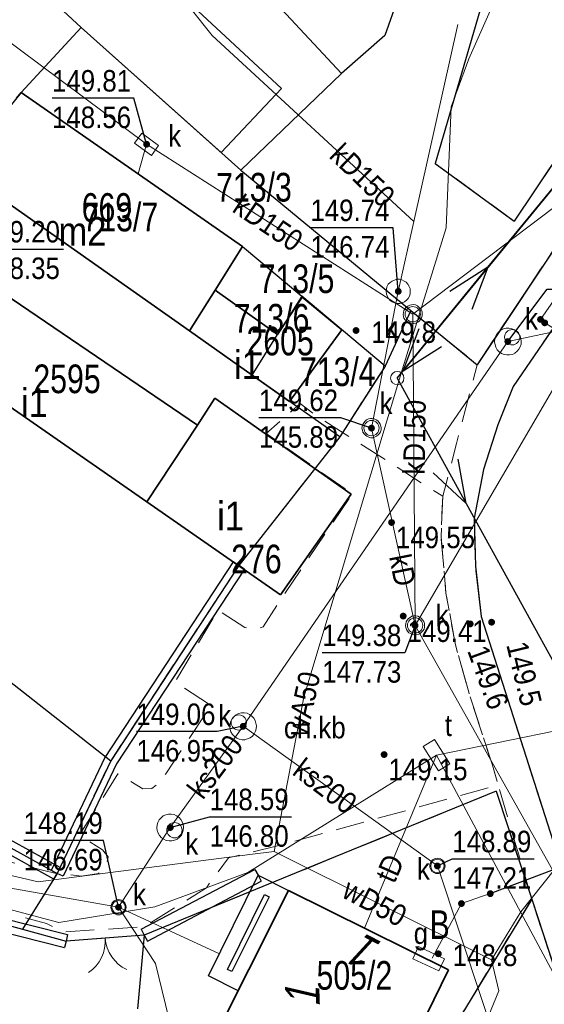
# Model space of a CAD drawing. Header units: metres. Extents: x 5548743 to 5556416, y 5707500 to 5714000.
# Tile 168 of 203: x 5554510 to 5554537, y 5710431 to 5710483. Entities that reach past the tile are written whole.
import ezdxf
from ezdxf.enums import TextEntityAlignment as Align

# ---------------------------------------------------------------- set-up
doc = ezdxf.new("R2010")
doc.units = ezdxf.units.M
doc.header["$MEASUREMENT"] = 0
for name, pattern in [('1.5_0.75', [2.25, 1.5, -0.75]), ('2.25_0.75', [3, 2.25, -0.75]), ('219-1000', [0]), ('otob_1000', [0]), ('suep_nn_1000', [0])]:
    doc.linetypes.add(name, pattern=pattern)
doc.layers.get('0').update_dxf_attribs({"color": 2, "linetype": 'CONTINUOUS', "lineweight": 5})
for name, color, linetype in [('210-oznaczenie konturu użytku gruntowego', 7, 'CONTINUOUS'), ('211-numer działki ewidencyjnej', 7, 'CONTINUOUS'), ('218-kontur użytku gruntowego', 7, 'CONTINUOUS'), ('219-działka ewidencyjna', 7, 'CONTINUOUS'), ('238-Punkt adresowy budynku', 7, 'CONTINUOUS'), ('312-budynek ewidencyjny', 7, 'CONTINUOUS'), ('312-oznaczenie budynku ewidencyjnego', 7, 'CONTINUOUS'), ('312-oznaczenie budynku ewidencyjnego-Atr117', 7, 'CONTINUOUS'), ('brama', 7, 'CONTINUOUS'), ('chodnik', 7, 'CONTINUOUS'), ('chodnik-Atr17', 7, 'CONTINUOUS'), ('jezdnia', 7, 'CONTINUOUS'), ('krawężnik', 7, 'CONTINUOUS'), ('obudowa ochronna przewodu', 7, 'CONTINUOUS'), ('ogrodzenie trwałe', 7, 'CONTINUOUS'), ('pikieta naturalna', 7, 'CONTINUOUS'), ('pikieta naturalna-Atr2', 7, 'CONTINUOUS'), ('pikieta sztuczna', 7, 'CONTINUOUS'), ('pikieta sztuczna-Atr2', 7, 'CONTINUOUS'), ('przewód elektroenergetyczny niskiego napięcia', 7, 'CONTINUOUS'), ('przewód gazowy', 7, 'CONTINUOUS'), ('przewód kanalizacyjny', 7, 'CONTINUOUS'), ('przewód kanalizacyjny-Atr1', 7, 'CONTINUOUS'), ('przewód telekomunikacyjny podziemny', 7, 'CONTINUOUS'), ('przewód telekomunikacyjny podziemny-Atr1', 7, 'CONTINUOUS'), ('przewód wodociągowy', 7, 'CONTINUOUS'), ('przewód wodociągowy-Atr1', 7, 'CONTINUOUS'), ('rzedna', 7, 'CONTINUOUS'), ('rzedna-Atr2', 7, 'CONTINUOUS'), ('rzedna-Atr3', 7, 'CONTINUOUS'), ('studnia kanalizacyjna', 7, 'CONTINUOUS'), ('szafa gazowa lub kontener', 7, 'CONTINUOUS'), ('szafa gazowa lub kontener-Atr17', 7, 'CONTINUOUS'), ('szafa telekomunikacyjna lub kontener', 7, 'CONTINUOUS'), ('szafa telekomunikacyjna lub kontener-Atr17', 7, 'CONTINUOUS'), ('słup przewodów napowietrznych', 7, 'CONTINUOUS'), ('weranda lub ganek', 7, 'CONTINUOUS'), ('właz do komory lub kanału', 7, 'CONTINUOUS'), ('właz do komory lub kanału - okrągły', 7, 'CONTINUOUS'), ('właz do komory lub kanału - okrągły-Atr17', 7, 'CONTINUOUS'), ('właz do komory lub kanału-Atr17', 7, 'CONTINUOUS'), ('ściana oporowa (linia)', 7, 'CONTINUOUS')]:
    doc.layers.add(name, color=color, linetype=linetype)
doc.styles.get("Standard").update_dxf_attribs({"font": 'Working1250', "width": 0.75})
doc.linetypes.add('902-1000', pattern='A,5,0,[1,ksztalty.shx,S=1,R=0,X=0,Y=0],5', length=10)
doc.linetypes.add('otdn_1000', pattern='A,7,0,[21,ksztalty.shx,S=0.7,R=0,X=0,Y=0]', length=7)

# ---------------------------------------------------------------- blocks, each defined once
blk = doc.blocks.new('PW01')
at = {"linetype": 'Continuous', "lineweight": 13}
h = blk.add_hatch(color=0, dxfattribs=at)
edge = h.paths.add_edge_path()
edge.add_arc((0, 0), 0.18, 0, 360)
blk = doc.blocks.new('US22')
at = {"color": 0, "linetype": 'Continuous', "lineweight": 0}
blk.add_circle((0, 0), 0.4, dxfattribs=at)
blk = doc.blocks.new('US15')
at = {"color": 0, "linetype": 'Continuous', "lineweight": 13}
blk.add_circle((0, 0), 0.35, dxfattribs=at)
blk = doc.blocks.new('OK02')
at = {"color": 0, "linetype": 'Continuous', "lineweight": 0}
for centre, start, end in [((-2, 0), 0, 60), ((2, 0), 120, 180)]:
    blk.add_arc(centre, 2, start, end, dxfattribs=at)
blk = doc.blocks.new('SUEP1')
at = {"color": 0, "linetype": 'Continuous'}
for p, q in [((7.5, 0), (5.25, 0.75)), ((22.5, 0), (20.25, 0.75)), ((0, 0), (7.5, 0)), ((7.5, 0), (5.25, -0.75)), ((7.5, 0), (22.5, 0)), ((22.5, 0), (20.25, -0.75))]:
    blk.add_line(p, q, dxfattribs=at)
blk = doc.blocks.new('US20')
at = {"color": 0, "linetype": 'Continuous', "lineweight": 13}
for p, q in [((-0.75, -0.35), (-0.75, 0.35)), ((-0.75, 0.35), (0.75, 0.35)), ((0.75, -0.35), (0.75, 0.35)), ((-0.75, -0.35), (0.75, -0.35))]:
    blk.add_line(p, q, dxfattribs=at)

msp = doc.modelspace()

# ---------------------------------------------------------------- linework, layer by layer
at = {"layer": '218-kontur użytku gruntowego', "color": 70, "linetype": '1.5_0.75', "lineweight": 18, "flags": 128}
for points in [[(5554531.69, 5710475.52), (5554534.65, 5710485.67)], [(5554538.95, 5710477.16), (5554535.82, 5710472.49)], [(5554533.88, 5710464.98), (5554541.04, 5710475.72)], [(5554541.04, 5710475.72), (5554533.88, 5710464.98)], [(5554535.82, 5710472.49), (5554531.69, 5710475.52)], [(5554529.06, 5710464.91), (5554530.41, 5710467.81)], [(5554530.41, 5710467.81), (5554529.06, 5710464.91)], [(5554530.41, 5710467.81), (5554533.88, 5710464.98)], [(5554533.88, 5710464.98), (5554530.41, 5710467.81)], [(5554526.69, 5710461.2), (5554529.06, 5710464.91)], [(5554529.06, 5710464.91), (5554526.69, 5710461.2)], [(5554521.4, 5710454.46), (5554526.69, 5710461.2)], [(5554526.69, 5710461.2), (5554521.4, 5710454.46)], [(5554514.69, 5710444.25), (5554521.4, 5710454.46)], [(5554521.4, 5710454.46), (5554514.69, 5710444.25)], [(5554495.27, 5710447.54), (5554511.88, 5710438.35)], [(5554511.88, 5710438.35), (5554495.27, 5710447.54)], [(5554511.88, 5710438.35), (5554514.69, 5710444.25)], [(5554514.69, 5710444.25), (5554511.88, 5710438.35)], [(5554534.87, 5710442.65), (5554526.45, 5710439.21)], [(5554526.45, 5710439.21), (5554534.87, 5710442.65)], [(5554536.74, 5710437), (5554534.87, 5710442.65)], [(5554534.87, 5710442.65), (5554536.74, 5710437)], [(5554526.45, 5710439.21), (5554516.45, 5710435.12)], [(5554516.45, 5710435.12), (5554526.45, 5710439.21)], [(5554510.07, 5710435.43), (5554499.78, 5710438.22)], [(5554499.78, 5710438.22), (5554510.07, 5710435.43)], [(5554528.92, 5710424.15), (5554536.74, 5710437)], [(5554536.74, 5710437), (5554528.92, 5710424.15)], [(5554542.49, 5710419.44), (5554536.74, 5710437)], [(5554536.74, 5710437), (5554542.49, 5710419.44)], [(5554512.35, 5710434.81), (5554510.07, 5710435.43)], [(5554510.07, 5710435.43), (5554512.35, 5710434.81)], [(5554516.45, 5710435.12), (5554512.35, 5710434.81)], [(5554512.35, 5710434.81), (5554516.45, 5710435.12)], [(5554516.45, 5710435.12), (5554516.1, 5710431.26)], [(5554516.1, 5710431.26), (5554516.45, 5710435.12)]]:
    msp.add_lwpolyline(points, dxfattribs=at)
at = {"layer": '219-działka ewidencyjna', "color": 94, "linetype": '219-1000', "lineweight": 30, "flags": 128}
for points in [[(5554510.33, 5710497.86), (5554526.78, 5710480.22)], [(5554501.2, 5710493.67), (5554513.15, 5710482.64)], [(5554548.36, 5710486.71), (5554533.88, 5710464.98)], [(5554534.65, 5710485.67), (5554531.69, 5710475.52)], [(5554529.72, 5710484.15), (5554529.04, 5710482.22)], [(5554513.15, 5710482.64), (5554510, 5710479.23)], [(5554513.15, 5710482.64), (5554521.51, 5710475.16)], [(5554529.04, 5710482.22), (5554526.78, 5710480.22)], [(5554526.78, 5710480.22), (5554521.51, 5710475.16)], [(5554510, 5710479.23), (5554506.76, 5710475.24)], [(5554510, 5710479.23), (5554521.6, 5710471.16)], [(5554538.95, 5710477.16), (5554535.82, 5710472.49)], [(5554506.76, 5710475.24), (5554518.82, 5710466.75)], [(5554521.51, 5710475.16), (5554530.41, 5710467.81)], [(5554531.69, 5710475.52), (5554535.82, 5710472.49)], [(5554521.6, 5710471.16), (5554520.17, 5710468.89)], [(5554521.6, 5710471.16), (5554524.7, 5710468.56)], [(5554518.82, 5710466.75), (5554520.17, 5710468.89)], [(5554520.17, 5710468.89), (5554523.42, 5710466.56)], [(5554524.7, 5710468.56), (5554523.42, 5710466.56)], [(5554529.06, 5710464.91), (5554524.7, 5710468.56)], [(5554530.41, 5710467.81), (5554529.06, 5710464.91)], [(5554530.41, 5710467.81), (5554533.88, 5710464.98)], [(5554518.82, 5710466.75), (5554522.1, 5710464.44)], [(5554522.1, 5710464.44), (5554523.42, 5710466.56)], [(5554504.31, 5710466.31), (5554521.4, 5710454.46)], [(5554529.06, 5710464.91), (5554526.69, 5710461.2)], [(5554526.69, 5710461.2), (5554522.1, 5710464.44)], [(5554526.69, 5710461.2), (5554521.4, 5710454.46)], [(5554494.19, 5710460.34), (5554514.69, 5710444.25)], [(5554521.4, 5710454.46), (5554514.69, 5710444.25)], [(5554495.27, 5710447.54), (5554511.88, 5710438.35)], [(5554514.69, 5710444.25), (5554511.88, 5710438.35)], [(5554534.87, 5710442.65), (5554526.45, 5710439.21)], [(5554534.87, 5710442.65), (5554536.74, 5710437)], [(5554526.45, 5710439.21), (5554516.45, 5710435.12)], [(5554499.78, 5710438.22), (5554510.07, 5710435.43)], [(5554511.88, 5710438.35), (5554510.07, 5710435.43)], [(5554536.74, 5710437), (5554528.92, 5710424.15)], [(5554536.74, 5710437), (5554542.49, 5710419.44)], [(5554510.07, 5710435.43), (5554512.35, 5710434.81)], [(5554516.45, 5710435.12), (5554512.35, 5710434.81)], [(5554516.45, 5710435.12), (5554516.1, 5710431.26)]]:
    msp.add_lwpolyline(points, dxfattribs=at)
at = {"layer": '312-budynek ewidencyjny', "color": 252, "linetype": 'Continuous', "lineweight": 35, "flags": 128}
for points in [[(5554504.61, 5710497.1), (5554523.64, 5710479.44)], [(5554513.15, 5710482.64), (5554508.64, 5710486.8)], [(5554520.48, 5710476.08), (5554513.15, 5710482.64)], [(5554509.75, 5710478.93), (5554510, 5710479.23)], [(5554510, 5710479.23), (5554521.6, 5710471.16)], [(5554523.64, 5710479.44), (5554520.48, 5710476.08)], [(5554518.82, 5710466.75), (5554506.76, 5710475.24)], [(5554521.6, 5710471.16), (5554520.17, 5710468.89)], [(5554506.84, 5710470.22), (5554519.23, 5710461.82)], [(5554520.17, 5710468.89), (5554518.82, 5710466.75)], [(5554518.82, 5710466.75), (5554520.17, 5710468.89)], [(5554520.17, 5710468.89), (5554523.42, 5710466.56)], [(5554523.42, 5710466.56), (5554524.71, 5710468.51)], [(5554524.71, 5710468.51), (5554526.79, 5710466.81)], [(5554516.59, 5710457.8), (5554504.08, 5710466.48)], [(5554522.1, 5710464.44), (5554518.82, 5710466.75)], [(5554526.79, 5710466.81), (5554524.05, 5710463.06)], [(5554524.05, 5710463.06), (5554522.1, 5710464.44)], [(5554519.23, 5710461.82), (5554520.15, 5710463.23)], [(5554520.15, 5710463.23), (5554527.29, 5710458.2)], [(5554519.23, 5710461.82), (5554516.59, 5710457.8)], [(5554516.59, 5710457.8), (5554519.23, 5710461.82)], [(5554527.29, 5710458.2), (5554523.58, 5710452.94)], [(5554523.58, 5710452.94), (5554516.59, 5710457.8)], [(5554519.85, 5710429.18), (5554524, 5710437.46)], [(5554524, 5710437.46), (5554532.39, 5710433.31)], [(5554532.39, 5710433.31), (5554528.12, 5710424.6)]]:
    msp.add_lwpolyline(points, dxfattribs=at)
at = {"layer": 'brama', "color": 252, "linetype": 'otob_1000', "lineweight": 18, "flags": 128}
msp.add_lwpolyline([(5554516.45, 5710435.12), (5554512.35, 5710434.81)], dxfattribs=at)
at = {"layer": 'chodnik', "color": 252, "linetype": '1.5_0.75', "lineweight": 18, "flags": 128}
for points in [[(5554532.08, 5710458.09), (5554531.99, 5710455.98), (5554532.25, 5710453.02), (5554532.74, 5710450.32), (5554533.44, 5710447.83), (5554534.68, 5710444.02), (5554534.99, 5710442.97), (5554536.74, 5710437), (5554542.49, 5710419.44), (5554543.85, 5710419.42), (5554545.3, 5710412.25), (5554545.96, 5710408.03), (5554547.16, 5710400.72), (5554548.24, 5710389.35), (5554548.88, 5710388.04), (5554548.49, 5710373.4), (5554548.49, 5710363.79), (5554546.86, 5710362.55), (5554548.47, 5710362.53), (5554549.27, 5710364.04), (5554549.91, 5710384.1), (5554549.03, 5710396.04), (5554548.86, 5710400.12), (5554547.7, 5710407.21), (5554544.82, 5710418.32), (5554537.56, 5710440.95), (5554534.1, 5710451.79), (5554533.79, 5710454.43), (5554533.73, 5710456.95), (5554534.22, 5710459.49), (5554534.96, 5710461.83), (5554535.76, 5710463.83), (5554541.56, 5710472.31), (5554556.37, 5710493.43), (5554560.68, 5710499.75), (5554564.07, 5710505.16), (5554565.93, 5710508.46), (5554566.9, 5710511.15), (5554567.37, 5710514.62), (5554567.26, 5710517.18), (5554566.47, 5710521.33), (5554565.49, 5710527.79), (5554564.19, 5710535.17), (5554562.95, 5710534.86), (5554565.38, 5710516.26), (5554565.73, 5710512.79), (5554554.2, 5710495.49), (5554548.36, 5710486.71), (5554541.04, 5710475.72), (5554533.88, 5710464.98), (5554532.8, 5710460.85)], [(5554534.68, 5710444.02), (5554533.44, 5710447.83), (5554532.74, 5710450.32), (5554532.25, 5710453.02), (5554531.99, 5710455.98), (5554532.08, 5710458.09), (5554525.34, 5710462.38), (5554524.61, 5710462.94), (5554522.83, 5710461.38), (5554527.34, 5710458.21), (5554523.68, 5710452.82), (5554522.68, 5710451.26), (5554522.17, 5710451.09), (5554521.72, 5710451.23), (5554520.3, 5710452.13), (5554518.05, 5710448.36), (5554519.95, 5710447.14), (5554517.57, 5710443.57), (5554517.24, 5710443.09), (5554516.84, 5710442.79), (5554516.38, 5710442.77), (5554515.07, 5710443.57), (5554513.04, 5710440.34), (5554514.26, 5710439.58), (5554514.56, 5710439.21), (5554514.45, 5710438.79), (5554514.05, 5710438.35), (5554513.16, 5710438.21), (5554511.84, 5710438.35), (5554499.44, 5710441.37), (5554492.31, 5710443.8), (5554488.5, 5710446.13), (5554485.15, 5710442.98), (5554480.02, 5710444.15), (5554476.84, 5710445.73), (5554473, 5710448.34), (5554458, 5710461.89), (5554454.24, 5710466.61), (5554453.01, 5710470.45), (5554451.89, 5710471.93), (5554444.93, 5710481.42), (5554444.35, 5710480.94), (5554441.8, 5710479.11), (5554450.83, 5710465.49), (5554462.77, 5710454.82), (5554472.06, 5710446.49), (5554474.79, 5710444.72), (5554479.98, 5710442.38), (5554485.01, 5710441.4), (5554491.58, 5710441.36), (5554502.71, 5710438.14), (5554511.32, 5710435.72), (5554512.21, 5710435.29), (5554516.44, 5710435.55), (5554519.7, 5710437.6), (5554520.86, 5710439.17), (5554523.35, 5710439.77), (5554534.99, 5710442.97)]]:
    msp.add_lwpolyline(points, close=True, dxfattribs=at)
at = {"layer": 'jezdnia', "color": 252, "linetype": '2.25_0.75', "lineweight": 18, "flags": 128}
msp.add_lwpolyline([(5554551.3, 5710418.13), (5554549.98, 5710420.22), (5554548.84, 5710422.52), (5554547.82, 5710425.26), (5554542.83, 5710440.47), (5554539.3, 5710451.3), (5554538.98, 5710452.88), (5554538.81, 5710454.33), (5554538.78, 5710455.82), (5554538.83, 5710457.11), (5554539.02, 5710458.29), (5554539.34, 5710459.33), (5554539.66, 5710460.14), (5554541.17, 5710462.9), (5554552.76, 5710479.69), (5554556.79, 5710485.31), (5554558.14, 5710486.87), (5554558.97, 5710487.29), (5554559.37, 5710487.15), (5554565.63, 5710494.72), (5554565.86, 5710495.64), (5554566.47, 5710496.99), (5554567.87, 5710498.31), (5554569.79, 5710499.44), (5554572.85, 5710500.21), (5554575.38, 5710500.73), (5554574.25, 5710505.45), (5554573.34, 5710505.71), (5554570.77, 5710523.5), (5554568.76, 5710534.51), (5554564.19, 5710535.17), (5554565.49, 5710527.79), (5554566.47, 5710521.33), (5554567.26, 5710517.18), (5554567.37, 5710514.62), (5554566.9, 5710511.15), (5554565.93, 5710508.46), (5554564.07, 5710505.16), (5554560.68, 5710499.75), (5554556.37, 5710493.43), (5554541.56, 5710472.31), (5554535.76, 5710463.83), (5554534.96, 5710461.83), (5554534.22, 5710459.49), (5554533.73, 5710456.95), (5554533.79, 5710454.43), (5554534.1, 5710451.79), (5554537.56, 5710440.95), (5554544.82, 5710418.32), (5554547.7, 5710407.21), (5554548.86, 5710400.12), (5554549.03, 5710396.04), (5554549.91, 5710384.1), (5554549.27, 5710364.04), (5554548.47, 5710362.53), (5554546.66, 5710357.04), (5554545.52, 5710347.27), (5554542.56, 5710337.71), (5554542.69, 5710336.23), (5554533.94, 5710305.94), (5554531.54, 5710294.25), (5554530.7, 5710289.26), (5554530.26, 5710286.71), (5554529.57, 5710282.69), (5554528.95, 5710279.05), (5554532.95, 5710279.32), (5554535.67, 5710286.43), (5554537.54, 5710291.34), (5554539.14, 5710298.49), (5554547.63, 5710334.83), (5554552.61, 5710352.25), (5554552.39, 5710352.3), (5554553.82, 5710353.87), (5554554.69, 5710354.84), (5554555.09, 5710360.54), (5554555.26, 5710365.27), (5554555.16, 5710369.61), (5554554.61, 5710373.21), (5554554.51, 5710375.14), (5554553.36, 5710389.04), (5554553.08, 5710390.19), (5554555.58, 5710397.68), (5554555.95, 5710398.1), (5554556.41, 5710398.2), (5554557.28, 5710397.88), (5554557.96, 5710398.35), (5554560.1, 5710406.11), (5554560.9, 5710407.26), (5554556.85, 5710411.07), (5554555.48, 5710412.59), (5554553.88, 5710414.46), (5554552.49, 5710416.32)], close=True, dxfattribs=at)
at = {"layer": 'krawężnik', "color": 252, "linetype": 'Continuous', "lineweight": 25, "flags": 128}
msp.add_lwpolyline([(5554564.19, 5710535.17), (5554565.49, 5710527.79), (5554566.47, 5710521.33), (5554567.26, 5710517.18), (5554567.37, 5710514.62), (5554566.9, 5710511.15), (5554565.93, 5710508.46), (5554564.07, 5710505.16), (5554560.68, 5710499.75), (5554556.37, 5710493.43), (5554541.56, 5710472.31), (5554535.76, 5710463.83), (5554534.96, 5710461.83), (5554534.22, 5710459.49), (5554533.73, 5710456.95), (5554533.79, 5710454.43), (5554534.1, 5710451.79), (5554537.56, 5710440.95), (5554544.82, 5710418.32), (5554547.7, 5710407.21), (5554548.86, 5710400.12), (5554549.03, 5710396.04), (5554549.91, 5710384.1), (5554549.27, 5710364.04)], dxfattribs=at)
at = {"layer": 'obudowa ochronna przewodu', "color": 252, "linetype": 'Continuous', "lineweight": 25, "flags": 128}
msp.add_lwpolyline([(5554534.57, 5710437.29), (5554541.81, 5710440.03)], dxfattribs=at)
at = {"layer": 'ogrodzenie trwałe', "color": 252, "linetype": '902-1000', "lineweight": 25, "flags": 128}
msp.add_lwpolyline([(5554494.19, 5710460.34), (5554514.69, 5710444.25)], dxfattribs=at)
at = {"layer": 'przewód elektroenergetyczny niskiego napięcia', "color": 1, "linetype": 'suep_nn_1000', "lineweight": 18, "flags": 128}
for points in [[(5554529.7, 5710464.28), (5554544.26, 5710482.07)], [(5554544.26, 5710482.07), (5554529.7, 5710464.28)], [(5554553.31, 5710421.36), (5554529.7, 5710464.28)]]:
    msp.add_lwpolyline(points, dxfattribs=at)
at = {"layer": 'przewód gazowy', "color": 40, "linetype": 'Continuous', "lineweight": 18, "flags": 128}
for points in [[(5554544.29, 5710434.61), (5554544.01, 5710435.4), (5554542.24, 5710440.38), (5554540.5, 5710445.73), (5554539.96, 5710447.86), (5554538.02, 5710455.2), (5554538.12, 5710456.76), (5554541.2, 5710464.5), (5554541.32, 5710464.73), (5554541.12, 5710464.86), (5554537.42, 5710467.17), (5554537.2, 5710467.35), (5554550, 5710485.76), (5554554.97, 5710493.06), (5554557.26, 5710496.22), (5554561.53, 5710502.67), (5554562.99, 5710502.84), (5554565.89, 5710507.95), (5554567.24, 5710511.33), (5554567.72, 5710514.27)], [(5554531.53, 5710433.92), (5554533.06, 5710436.77), (5554534.57, 5710437.29), (5554541.81, 5710440.03), (5554542.24, 5710440.38)]]:
    msp.add_lwpolyline(points, dxfattribs=at)
at = {"layer": 'przewód kanalizacyjny', "color": 34, "linetype": 'Continuous', "lineweight": 18, "flags": 128}
for points in [[(5554530.63, 5710451.33), (5554544.48, 5710475.04), (5554559.68, 5710497.25), (5554572.54, 5710503.78), (5554619.33, 5710504.63)], [(5554530.51, 5710467.62), (5554542.56, 5710476.73), (5554549.62, 5710486.31), (5554554.16, 5710492.86)], [(5554497.74, 5710491.63), (5554507.68, 5710483.13), (5554516.57, 5710476.52), (5554530.51, 5710467.62)], [(5554516.71, 5710488.81), (5554516.77, 5710486.28), (5554520, 5710482.21), (5554530.57, 5710472.48)], [(5554530.57, 5710472.48), (5554532.87, 5710482.78)], [(5554516.57, 5710476.52), (5554516.13, 5710474.97)], [(5554529.75, 5710468.82), (5554530.57, 5710472.48)], [(5554553.95, 5710467.13), (5554551.54, 5710469.59), (5554535.49, 5710466.19)], [(5554528.35, 5710461.66), (5554529.75, 5710468.82)], [(5554530.63, 5710451.33), (5554530.51, 5710467.62)], [(5554535.49, 5710466.19), (5554521.63, 5710446.05), (5554517.81, 5710440.75), (5554515.1, 5710436.58), (5554476.82, 5710443.34)], [(5554528.35, 5710461.66), (5554530.63, 5710451.33)], [(5554554.21, 5710409.41), (5554549.06, 5710418.58), (5554530.63, 5710451.33)], [(5554521.63, 5710446.05), (5554531.8, 5710438.74), (5554536.52, 5710424.54)], [(5554515.1, 5710436.58), (5554520.38, 5710434.14)], [(5554515.1, 5710436.58), (5554517.03, 5710433.64), (5554518.25, 5710428.69)]]:
    msp.add_lwpolyline(points, dxfattribs=at)
at = {"layer": 'przewód telekomunikacyjny podziemny', "color": 30, "linetype": 'Continuous', "lineweight": 18, "flags": 128}
for points in [[(5554435.86, 5710515.77), (5554434.21, 5710511.99), (5554433.65, 5710510.4), (5554433.55, 5710506.81), (5554436.41, 5710501.92), (5554440.41, 5710496.53), (5554444.01, 5710481.48), (5554457.17, 5710461.27), (5554472.38, 5710447.38), (5554480.61, 5710442.82), (5554488.24, 5710441.11), (5554491.73, 5710441.17), (5554511.98, 5710435.78), (5554517, 5710436.6), (5554521.87, 5710438.39), (5554531.76, 5710444.54)], [(5554572.95, 5710399.15), (5554567.07, 5710401.77), (5554562.44, 5710406.42), (5554554.69, 5710414.54), (5554549.39, 5710423.78), (5554546.63, 5710431.71), (5554541.83, 5710446.6), (5554531.76, 5710444.54)], [(5554520.13, 5710253.53), (5554524.3, 5710262.27), (5554532.39, 5710294.37), (5554536.3, 5710309.12), (5554545.37, 5710340), (5554546.93, 5710348.09), (5554549.05, 5710366.44), (5554549.89, 5710385.09), (5554549.48, 5710399.33), (5554545.52, 5710418.85), (5554531.76, 5710444.54)], [(5554531.76, 5710444.54), (5554527.98, 5710435.49)]]:
    msp.add_lwpolyline(points, dxfattribs=at)
at = {"layer": 'przewód wodociągowy', "color": 5, "linetype": 'Continuous', "lineweight": 18, "flags": 128}
for points in [[(5554557.94, 5710517.44), (5554535.2, 5710484.94), (5554533.45, 5710481), (5554532.52, 5710478.48), (5554532.26, 5710472.15)], [(5554523.26, 5710439.5), (5554524.8, 5710447.58), (5554526.66, 5710453.74), (5554529.98, 5710464.77), (5554532.26, 5710472.15)], [(5554475.27, 5710457.79), (5554489.94, 5710442.81), (5554510.9, 5710437.9), (5554521.97, 5710439.34), (5554523.26, 5710439.5)], [(5554534.64, 5710433.82), (5554536.17, 5710436.33), (5554540.92, 5710442.31)], [(5554523.26, 5710439.5), (5554534.64, 5710433.82)], [(5554534.64, 5710433.82), (5554535.01, 5710432.21), (5554532.66, 5710426.47)]]:
    msp.add_lwpolyline(points, dxfattribs=at)
at = {"layer": 'rzedna-Atr2', "color": 252, "flags": 128}
for points in [[(5554516.57, 5710476.52), (5554515.9, 5710478.93), (5554511.617, 5710478.93)], [(5554529.75, 5710468.82), (5554529.48, 5710472.15), (5554525.15, 5710472.15)], [(5554506.43, 5710470.37), (5554507.89, 5710471.03), (5554512.221, 5710471.03)], [(5554535.49, 5710466.19), (5554537.55, 5710468.93), (5554541.88, 5710468.93)], [(5554528.35, 5710461.66), (5554526.74, 5710462.2), (5554522.457, 5710462.2)], [(5554530.63, 5710451.33), (5554530.1, 5710449.9), (5554525.77, 5710449.9)], [(5554521.63, 5710446.05), (5554520.27, 5710445.77), (5554516.035, 5710445.77)], [(5554517.81, 5710440.75), (5554519.87, 5710441.31), (5554524.153, 5710441.31)], [(5554515.1, 5710436.58), (5554514.32, 5710440.07), (5554510.133, 5710440.07)], [(5554531.8, 5710438.74), (5554532.58, 5710439.11), (5554536.863, 5710439.11)]]:
    msp.add_lwpolyline(points, dxfattribs=at)
at = {"layer": 'studnia kanalizacyjna', "color": 34, "linetype": 'Continuous', "lineweight": 18, "flags": 128}
for points in [[(5554529.83, 5710468.19), (5554529.7, 5710468.19), (5554529.56, 5710468.21), (5554529.44, 5710468.27), (5554529.33, 5710468.34), (5554529.24, 5710468.44), (5554529.18, 5710468.55), (5554529.13, 5710468.67), (5554529.12, 5710468.81), (5554529.13, 5710468.94), (5554529.16, 5710469.06), (5554529.23, 5710469.19), (5554529.32, 5710469.28), (5554529.43, 5710469.36), (5554529.55, 5710469.41), (5554529.68, 5710469.45), (5554529.81, 5710469.45), (5554529.94, 5710469.42), (5554530.06, 5710469.36), (5554530.17, 5710469.3), (5554530.26, 5710469.2), (5554530.33, 5710469.08), (5554530.37, 5710468.96), (5554530.38, 5710468.82), (5554530.37, 5710468.69), (5554530.34, 5710468.57), (5554530.27, 5710468.45), (5554530.18, 5710468.36), (5554530.07, 5710468.27), (5554529.95, 5710468.22)], [(5554531.01, 5710467.64), (5554531, 5710467.54), (5554530.97, 5710467.43), (5554530.92, 5710467.34), (5554530.85, 5710467.26), (5554530.77, 5710467.2), (5554530.67, 5710467.15), (5554530.57, 5710467.13), (5554530.47, 5710467.12), (5554530.37, 5710467.14), (5554530.27, 5710467.19), (5554530.19, 5710467.25), (5554530.12, 5710467.33), (5554530.05, 5710467.41), (5554530.02, 5710467.51), (5554530.01, 5710467.61), (5554530.02, 5710467.71), (5554530.04, 5710467.81), (5554530.1, 5710467.91), (5554530.17, 5710467.99), (5554530.25, 5710468.05), (5554530.35, 5710468.1), (5554530.45, 5710468.12), (5554530.55, 5710468.13), (5554530.65, 5710468.11), (5554530.75, 5710468.06), (5554530.83, 5710468), (5554530.9, 5710467.92), (5554530.96, 5710467.83), (5554531, 5710467.74)], [(5554536.19, 5710466.2), (5554536.18, 5710466.05), (5554536.14, 5710465.92), (5554536.07, 5710465.79), (5554535.98, 5710465.68), (5554535.86, 5710465.59), (5554535.73, 5710465.52), (5554535.58, 5710465.49), (5554535.44, 5710465.49), (5554535.29, 5710465.51), (5554535.16, 5710465.57), (5554535.04, 5710465.66), (5554534.93, 5710465.76), (5554534.86, 5710465.89), (5554534.82, 5710466.02), (5554534.79, 5710466.17), (5554534.81, 5710466.32), (5554534.85, 5710466.45), (5554534.91, 5710466.58), (5554535.01, 5710466.7), (5554535.13, 5710466.79), (5554535.26, 5710466.85), (5554535.41, 5710466.89), (5554535.55, 5710466.89), (5554535.7, 5710466.86), (5554535.83, 5710466.81), (5554535.95, 5710466.72), (5554536.05, 5710466.61), (5554536.13, 5710466.48), (5554536.17, 5710466.35)], [(5554528.85, 5710461.67), (5554528.85, 5710461.57), (5554528.82, 5710461.47), (5554528.76, 5710461.38), (5554528.69, 5710461.3), (5554528.61, 5710461.24), (5554528.51, 5710461.19), (5554528.42, 5710461.16), (5554528.32, 5710461.16), (5554528.21, 5710461.18), (5554528.11, 5710461.23), (5554528.03, 5710461.29), (5554527.96, 5710461.36), (5554527.9, 5710461.45), (5554527.87, 5710461.55), (5554527.85, 5710461.65), (5554527.86, 5710461.75), (5554527.89, 5710461.85), (5554527.95, 5710461.94), (5554528.02, 5710462.03), (5554528.09, 5710462.09), (5554528.19, 5710462.14), (5554528.29, 5710462.16), (5554528.39, 5710462.16), (5554528.49, 5710462.15), (5554528.59, 5710462.1), (5554528.68, 5710462.04), (5554528.75, 5710461.96), (5554528.81, 5710461.87), (5554528.84, 5710461.77)], [(5554531.13, 5710451.34), (5554531.12, 5710451.24), (5554531.1, 5710451.14), (5554531.04, 5710451.05), (5554530.97, 5710450.97), (5554530.89, 5710450.91), (5554530.79, 5710450.85), (5554530.69, 5710450.83), (5554530.59, 5710450.83), (5554530.49, 5710450.85), (5554530.39, 5710450.9), (5554530.31, 5710450.95), (5554530.24, 5710451.03), (5554530.18, 5710451.12), (5554530.14, 5710451.22), (5554530.13, 5710451.32), (5554530.14, 5710451.42), (5554530.17, 5710451.52), (5554530.22, 5710451.61), (5554530.29, 5710451.69), (5554530.37, 5710451.75), (5554530.47, 5710451.81), (5554530.57, 5710451.83), (5554530.67, 5710451.83), (5554530.77, 5710451.81), (5554530.87, 5710451.77), (5554530.95, 5710451.71), (5554531.02, 5710451.63), (5554531.09, 5710451.54), (5554531.12, 5710451.44)], [(5554522.33, 5710446.07), (5554522.31, 5710445.92), (5554522.27, 5710445.79), (5554522.21, 5710445.66), (5554522.11, 5710445.54), (5554521.99, 5710445.45), (5554521.86, 5710445.39), (5554521.71, 5710445.35), (5554521.57, 5710445.35), (5554521.42, 5710445.38), (5554521.29, 5710445.43), (5554521.17, 5710445.52), (5554521.07, 5710445.63), (5554520.99, 5710445.76), (5554520.95, 5710445.89), (5554520.93, 5710446.04), (5554520.94, 5710446.19), (5554520.98, 5710446.32), (5554521.05, 5710446.45), (5554521.15, 5710446.56), (5554521.26, 5710446.65), (5554521.39, 5710446.72), (5554521.54, 5710446.75), (5554521.68, 5710446.75), (5554521.83, 5710446.73), (5554521.96, 5710446.67), (5554522.09, 5710446.58), (5554522.19, 5710446.48), (5554522.26, 5710446.35), (5554522.3, 5710446.22)], [(5554518.51, 5710440.77), (5554518.49, 5710440.62), (5554518.45, 5710440.49), (5554518.39, 5710440.36), (5554518.29, 5710440.24), (5554518.17, 5710440.15), (5554518.04, 5710440.09), (5554517.89, 5710440.06), (5554517.75, 5710440.05), (5554517.6, 5710440.08), (5554517.47, 5710440.14), (5554517.35, 5710440.22), (5554517.25, 5710440.33), (5554517.17, 5710440.46), (5554517.13, 5710440.59), (5554517.11, 5710440.74), (5554517.12, 5710440.89), (5554517.16, 5710441.02), (5554517.23, 5710441.15), (5554517.33, 5710441.26), (5554517.44, 5710441.36), (5554517.57, 5710441.42), (5554517.72, 5710441.45), (5554517.86, 5710441.45), (5554518.01, 5710441.43), (5554518.14, 5710441.37), (5554518.27, 5710441.28), (5554518.37, 5710441.18), (5554518.44, 5710441.05), (5554518.48, 5710440.92)]]:
    msp.add_lwpolyline(points, close=True, dxfattribs=at)
at = {"layer": 'weranda lub ganek', "color": 252, "linetype": 'Continuous'}
for p, q in [((5554519.81, 5710432.99), (5554522.41, 5710438.25)), ((5554522.41, 5710438.25), (5554524, 5710437.46)), ((5554520.813, 5710433.327), (5554522.749, 5710437.244)), ((5554522.993, 5710437.123), (5554521.035, 5710433.216)), ((5554524, 5710437.46), (5554521.37, 5710432.21)), ((5554522.749, 5710437.244), (5554522.993, 5710437.123)), ((5554521.37, 5710432.21), (5554519.81, 5710432.99)), ((5554521.035, 5710433.216), (5554520.813, 5710433.327))]:
    msp.add_line(p, q, dxfattribs=at)
at = {"layer": 'właz do komory lub kanału', "color": 252, "linetype": 'Continuous', "lineweight": 18, "flags": 128}
msp.add_lwpolyline([(5554516.32, 5710477.1), (5554517.2, 5710476.45), (5554516.82, 5710475.93), (5554515.94, 5710476.58)], close=True, dxfattribs=at)
at = {"layer": 'ściana oporowa (linia)', "color": 252, "linetype": 'otdn_1000'}
for p, q in [((5554521.107, 5710454.652), (5554514.384, 5710444.422)), ((5554512.049, 5710438.656), (5554495.458, 5710447.836)), ((5554514.384, 5710444.422), (5554511.564, 5710438.5)), ((5554496.753, 5710438.381), (5554512.265, 5710434.471)), ((5554516.613, 5710434.81), (5554522.573, 5710437.94))]:
    msp.add_line(p, q, dxfattribs=at)
at = {"layer": 'ściana oporowa (linia)', "color": 252, "linetype": 'Continuous'}
for p, q in [((5554521.4, 5710454.46), (5554521.107, 5710454.652)), ((5554521.693, 5710454.268), (5554521.4, 5710454.46)), ((5554511.88, 5710438.35), (5554511.564, 5710438.5)), ((5554511.88, 5710438.35), (5554512.049, 5710438.656)), ((5554522.247, 5710438.56), (5554522.41, 5710438.25)), ((5554511.711, 5710438.044), (5554511.88, 5710438.35)), ((5554512.196, 5710438.2), (5554511.88, 5710438.35)), ((5554522.41, 5710438.25), (5554522.573, 5710437.94)), ((5554516.287, 5710435.43), (5554516.45, 5710435.12)), ((5554512.435, 5710435.149), (5554512.35, 5710434.81)), ((5554516.45, 5710435.12), (5554516.613, 5710434.81)), ((5554512.35, 5710434.81), (5554512.265, 5710434.471))]:
    msp.add_line(p, q, dxfattribs=at)
at = {"layer": 'ściana oporowa (linia)', "color": 252}
for p, q in [((5554521.693, 5710454.268), (5554514.996, 5710444.078)), ((5554511.711, 5710438.044), (5554495.082, 5710447.244)), ((5554514.996, 5710444.078), (5554512.196, 5710438.2)), ((5554496.927, 5710439.059), (5554512.435, 5710435.149)), ((5554516.287, 5710435.43), (5554522.247, 5710438.56))]:
    msp.add_line(p, q, dxfattribs=at)

# ---------------------------------------------------------------- block references
at = {"layer": 'brama', "color": 252, "linetype": 'Continuous', "lineweight": 18, "rotation": 184.324}
msp.add_blockref('OK02', (5554514.4, 5710434.965), dxfattribs=at)
at = {"layer": 'pikieta naturalna', "color": 252, "linetype": 'Continuous', "lineweight": 13}
for p in [(5554527.54, 5710466.77), (5554533.52, 5710451.41), (5554534.64, 5710451.5), (5554531.85, 5710434.14)]:
    msp.add_blockref('PW01', p, dxfattribs=at)
at = {"layer": 'pikieta sztuczna', "color": 252, "linetype": 'Continuous', "lineweight": 13}
for p in [(5554529.4, 5710456.72), (5554530.01, 5710451.82), (5554529.01, 5710444.57)]:
    msp.add_blockref('PW01', p, dxfattribs=at)
at = {"layer": 'przewód elektroenergetyczny niskiego napięcia', "color": 1, "linetype": 'Continuous', "lineweight": 18}
for p, rotation in [((5554544.26, 5710482.07), 230.702), ((5554529.7, 5710464.28), 50.70199999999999), ((5554529.7, 5710464.28), 298.815)]:
    msp.add_blockref('SUEP1', p, dxfattribs=dict(at, rotation=rotation))
at = {"layer": 'rzedna', "color": 34, "linetype": 'Continuous', "lineweight": 18}
for p in [(5554516.57, 5710476.52), (5554529.75, 5710468.82), (5554535.49, 5710466.19), (5554528.35, 5710461.66), (5554530.63, 5710451.33), (5554521.63, 5710446.05), (5554517.81, 5710440.75), (5554531.8, 5710438.74), (5554515.1, 5710436.58)]:
    msp.add_blockref('PW01', p, dxfattribs=at)
at = {"layer": 'rzedna', "color": 40, "linetype": 'Continuous', "lineweight": 18}
for p in [(5554537.2, 5710467.35), (5554537.42, 5710467.17), (5554534.57, 5710437.29), (5554533.06, 5710436.77)]:
    msp.add_blockref('PW01', p, dxfattribs=at)
at = {"layer": 'studnia kanalizacyjna', "color": 34, "linetype": 'Continuous', "lineweight": 18}
for p in [(5554531.8, 5710438.74), (5554515.1, 5710436.58)]:
    msp.add_blockref('US15', p, dxfattribs=at)
at = {"layer": 'szafa gazowa lub kontener', "color": 40, "linetype": 'Continuous', "lineweight": 18, "rotation": 334.654}
msp.add_blockref('US20', (5554531.34, 5710433.88), dxfattribs=at)
at = {"layer": 'szafa telekomunikacyjna lub kontener', "color": 30, "linetype": 'Continuous', "lineweight": 18, "rotation": 302.33}
msp.add_blockref('US20', (5554531.76, 5710444.54), dxfattribs=at)
at = {"layer": 'słup przewodów napowietrznych', "color": 252, "linetype": 'Continuous', "lineweight": 18}
msp.add_blockref('US15', (5554529.7, 5710464.28), dxfattribs=at)
at = {"layer": 'właz do komory lub kanału - okrągły', "color": 252, "linetype": 'Continuous', "lineweight": 18}
for p in [(5554530.51, 5710467.62), (5554535.72, 5710466.42), (5554528.35, 5710461.66), (5554530.63, 5710451.33), (5554521.4, 5710446.25), (5554518.03, 5710440.61), (5554531.8, 5710438.74), (5554515.1, 5710436.58)]:
    msp.add_blockref('US22', p, dxfattribs=at)

# ---------------------------------------------------------------- texts
at = {"layer": '210-oznaczenie konturu użytku gruntowego', "color": 70, "linetype": 'Continuous', "lineweight": 18, "width": 0.79}
msp.add_text('B', height=1.5, dxfattribs=at).set_placement((5554531.39, 5710434.92))
at = {"layer": '211-numer działki ewidencyjnej', "color": 94, "linetype": 'Continuous', "lineweight": 30, "width": 0.79}
for s, p in [('713/3', (5554520.21, 5710473.52)), ('713/7', (5554513.21, 5710471.96)), ('713/5', (5554522.44, 5710468.73)), ('713/6', (5554521.13, 5710466.66)), ('713/4', (5554524.6, 5710463.86)), ('505/2', (5554525.47, 5710432.26))]:
    msp.add_text(s, height=1.5, dxfattribs=at).set_placement(p)
at = {"layer": '238-Punkt adresowy budynku', "color": 252, "linetype": 'Continuous', "lineweight": 18, "oblique": 15, "width": 0.79}
msp.add_text('1', height=1.8, rotation=152.39, dxfattribs=at).set_placement((5554528.49, 5710434.96), align=Align.CENTER)
msp.add_text('1', height=1.8, rotation=92, dxfattribs=at).set_placement((5554526.19, 5710431.37), align=Align.BOTTOM_LEFT)
at = {"layer": '312-oznaczenie budynku ewidencyjnego', "color": 252, "linetype": 'Continuous', "lineweight": 18, "width": 0.79}
for s, p in [('669', (5554513.17, 5710473.96)), ('2605', (5554521.8, 5710466.97)), ('2595', (5554510.64, 5710464.99)), ('276', (5554521, 5710455.56))]:
    msp.add_text(s, height=1.5, dxfattribs=at).set_placement(p, align=Align.TOP_LEFT)
at = {"layer": '312-oznaczenie budynku ewidencyjnego-Atr117', "color": 252, "width": 0.9}
for s, p in [('m2', (5554513.21, 5710471.96)), ('i1', (5554521.85, 5710464.98)), ('i1', (5554510.69, 5710462.99)), ('i1', (5554520.97, 5710457.06))]:
    msp.add_text(s, height=1.5, dxfattribs=at).set_placement(p, align=Align.MIDDLE_CENTER)
at = {"layer": 'chodnik-Atr17', "color": 252, "width": 0.9}
msp.add_text('ch.kb', height=1.125, dxfattribs=at).set_placement((5554525.38, 5710445.98), align=Align.MIDDLE_CENTER)
at = {"layer": 'pikieta naturalna-Atr2', "color": 252, "width": 0.9}
for s, p in [('149.8', (5554528.34, 5710466.12)), ('148.8', (5554532.6, 5710433.5))]:
    msp.add_text(s, height=1.125, dxfattribs=at).set_placement(p)
for s, rotation, p in [('149.5', 283.627, (5554535.4, 5710450.32)), ('149.6', 290.239, (5554533.35, 5710450.01))]:
    msp.add_text(s, height=1.125, rotation=rotation, dxfattribs=at).set_placement(p)
at = {"layer": 'pikieta sztuczna-Atr2', "color": 252, "width": 0.9}
for s, p in [('149.55', (5554529.63, 5710456.5)), ('149.41', (5554530.24, 5710451.59)), ('149.15', (5554529.24, 5710444.35))]:
    msp.add_text(s, height=1.125, dxfattribs=at).set_placement(p, align=Align.TOP_LEFT)
at = {"layer": 'przewód kanalizacyjny-Atr1', "color": 34, "width": 0.9}
for s, rotation, p in [('kD150', 316.044, (5554526.47, 5710476.26)), ('kD150', 326.146, (5554521.31, 5710473.49)), ('kD150', 89.121, (5554530.57, 5710459.23)), ('kD', 281.118, (5554529.82, 5710455.04)), ('ks200', 52.902, (5554519.07, 5710442.5)), ('ks200', 322.983, (5554524.48, 5710444.01))]:
    msp.add_text(s, height=1.125, rotation=rotation, dxfattribs=at).set_placement(p, align=Align.MIDDLE_LEFT)
at = {"layer": 'przewód telekomunikacyjny podziemny-Atr1', "color": 30, "width": 0.9}
msp.add_text('tD', height=1.125, rotation=66.079, dxfattribs=at).set_placement((5554529.03, 5710438), align=Align.MIDDLE_LEFT)
at = {"layer": 'przewód wodociągowy-Atr1', "color": 5, "width": 0.9}
for s, rotation, p in [('wA50', 77.856, (5554524.42, 5710445.57)), ('wD50', 332.165, (5554526.99, 5710437.63))]:
    msp.add_text(s, height=1.125, rotation=rotation, dxfattribs=at).set_placement(p, align=Align.MIDDLE_LEFT)
at = {"layer": 'rzedna-Atr2', "color": 34, "width": 0.9}
for s, p in [('149.81', (5554511.617, 5710478.941)), ('149.74', (5554525.15, 5710472.161)), ('149.20', (5554507.89, 5710471.041)), ('149.62', (5554522.457, 5710462.211)), ('149.38', (5554525.77, 5710449.911)), ('149.06', (5554516.035, 5710445.781)), ('148.59', (5554519.87, 5710441.321)), ('148.19', (5554510.133, 5710440.081)), ('148.89', (5554532.58, 5710439.121))]:
    msp.add_text(s, height=1.125, dxfattribs=at).set_placement(p, align=Align.BOTTOM_LEFT)
at = {"layer": 'rzedna-Atr3', "color": 34, "width": 0.9}
for s, p in [('148.56', (5554511.617, 5710477.029)), ('146.74', (5554525.15, 5710470.249)), ('148.35', (5554507.89, 5710469.129)), ('145.89', (5554522.457, 5710460.299)), ('147.73', (5554525.77, 5710447.999)), ('146.95', (5554516.035, 5710443.869)), ('146.80', (5554519.87, 5710439.409)), ('146.69', (5554510.133, 5710438.169)), ('147.21', (5554532.58, 5710437.209))]:
    msp.add_text(s, height=1.125, dxfattribs=at).set_placement(p, align=Align.BOTTOM_LEFT)
at = {"layer": 'szafa gazowa lub kontener-Atr17', "color": 40, "width": 0.9}
msp.add_text('g', height=1.125, dxfattribs=at).set_placement((5554530.56, 5710434.65))
at = {"layer": 'szafa telekomunikacyjna lub kontener-Atr17', "color": 30, "width": 0.9}
msp.add_text('t', height=1.125, dxfattribs=at).set_placement((5554532.19, 5710445.54))
at = {"layer": 'właz do komory lub kanału - okrągły-Atr17', "color": 252, "width": 0.9}
for p in [(5554536.39, 5710466.82), (5554529.01, 5710466.39), (5554528.77, 5710462.4), (5554531.71, 5710451.29), (5554520.32, 5710446.04), (5554518.6, 5710439.33), (5554530.73, 5710438.02), (5554515.86, 5710436.68)]:
    msp.add_text('k', height=1.125, dxfattribs=at).set_placement(p)
at = {"layer": 'właz do komory lub kanału-Atr17', "color": 252, "width": 0.9}
msp.add_text('k', height=1.125, dxfattribs=at).set_placement((5554517.7, 5710476.4))

doc.saveas('drawing.dxf')
